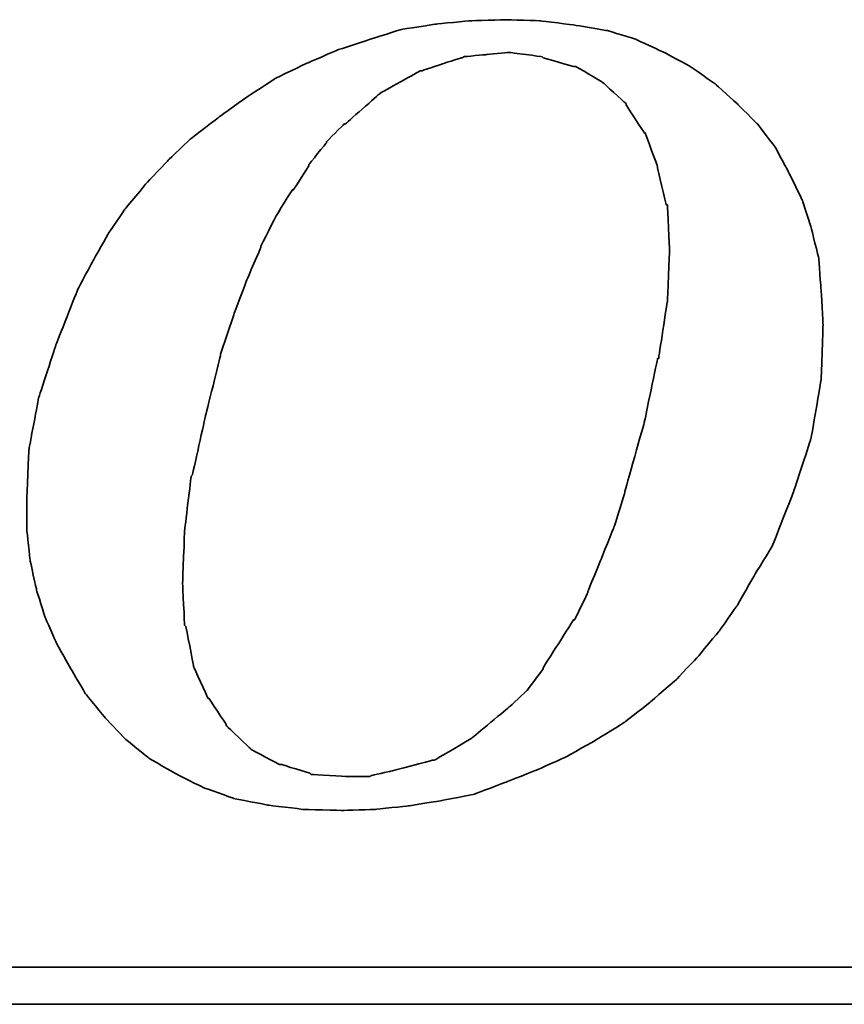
# Model space of a CAD drawing. Header units: millimetres. Extents: x 1 to 148, y 154 to 247.
# Tile 41 of 48: x 121.36 to 122.66, y 208.56 to 210.11. Entities that reach past the tile are written whole.
import ezdxf

# ---------------------------------------------------------------- set-up
doc = ezdxf.new("R2010")
doc.units = ezdxf.units.MM
doc.layers.add('DIM', color=4, linetype='CONTINUOUS')
doc.layers.add('layer 1', color=7, linetype='CONTINUOUS')

# ---------------------------------------------------------------- blocks, each defined once
blk = doc.blocks.new('TBI MOTION logo(完整正式版)')
at = {"layer": 'layer 1', "color": 22, "lineweight": 35}
for points, knots in [([(35.79625, -6.98375), (35.79625, -6.98375), (36.23125, -7.43875), (36.23125, -7.43875), (36.23125, -7.43875), (36.23125, -7.43875), (36.75625, -7.87125), (36.75625, -7.87125), (36.75625, -7.87125), (36.75625, -7.87125), (37.33125, -8.20375), (37.33125, -8.20375), (37.33125, -8.20375), (37.33125, -8.20375), (37.95625, -8.51875), (37.95625, -8.51875), (37.95625, -8.51875), (37.95625, -8.51875), (38.62625, -8.75875), (38.62625, -8.75875), (38.62625, -8.75875), (38.62625, -8.75875), (39.37125, -8.90375), (39.37125, -8.90375), (39.37125, -8.90375), (39.37125, -8.90375), (40.14125, -8.99875), (40.14125, -8.99875), (40.14125, -8.99875), (40.14125, -8.99875), (41.02625, -9.02375), (41.02625, -9.02375), (41.02625, -9.02375), (41.02625, -9.02375), (41.74625, -8.99875), (41.74625, -8.99875), (41.74625, -8.99875), (41.74625, -8.99875), (42.46625, -8.92375), (42.46625, -8.92375), (42.46625, -8.92375), (42.46625, -8.92375), (43.21125, -8.80625), (43.21125, -8.80625), (43.21125, -8.80625), (43.21125, -8.80625), (43.93125, -8.66375), (43.93125, -8.66375), (43.93125, -8.66375), (43.93125, -8.66375), (44.62625, -8.39875), (44.62625, -8.39875), (44.62625, -8.39875), (44.62625, -8.39875), (45.29625, -8.13375), (45.29625, -8.13375), (45.29625, -8.13375), (45.29625, -8.13375), (45.94625, -7.84375), (45.94625, -7.84375), (45.94625, -7.84375), (45.94625, -7.84375), (46.61625, -7.46375), (46.61625, -7.46375), (46.61625, -7.46375), (46.61625, -7.46375), (47.24125, -7.07875), (47.24125, -7.07875), (47.24125, -7.07875), (47.24125, -7.07875), (47.81625, -6.62375), (47.81625, -6.62375), (47.81625, -6.62375), (47.81625, -6.62375), (48.36875, -6.14375), (48.36875, -6.14375), (48.36875, -6.14375), (48.36875, -6.14375), (48.84625, -5.64125), (48.84625, -5.64125), (48.84625, -5.64125), (48.84625, -5.64125), (49.32625, -5.06375), (49.32625, -5.06375), (49.32625, -5.06375), (49.32625, -5.06375), (49.71125, -4.51374), (49.71125, -4.51374), (49.71125, -4.51374), (49.71125, -4.51374), (50.09625, -3.83874), (50.09625, -3.83874), (50.09625, -3.83874), (50.09625, -3.83874), (50.48125, -3.21374), (50.48125, -3.21374), (50.48125, -3.21374), (50.48125, -3.21374), (50.96125, -1.99125), (50.96125, -1.99125), (50.96125, -1.99125), (50.96125, -1.99125), (51.34375, -0.81875), (51.34375, -0.81875), (51.34375, -0.81875), (51.34375, -0.81875), (51.56125, 0.45624), (51.56125, 0.45624), (51.56125, 0.45624), (51.56125, 0.45624), (51.60625, 1.67624), (51.60625, 1.67624), (51.60625, 1.67624), (51.60625, 1.67624), (51.56125, 2.44625), (51.56125, 2.44625), (51.56125, 2.44625), (51.56125, 2.44625), (51.51125, 3.14125), (51.51125, 3.14125), (51.51125, 3.14125), (51.51125, 3.14125), (51.34375, 3.81125), (51.34375, 3.81125), (51.34375, 3.81125), (51.34375, 3.81125), (51.15125, 4.41125), (51.15125, 4.41125), (51.15125, 4.41125), (51.15125, 4.41125), (50.86125, 5.01125), (50.86125, 5.01125), (50.86125, 5.01125), (50.86125, 5.01125), (50.55125, 5.58875), (50.55125, 5.58875), (50.55125, 5.58875), (50.55125, 5.58875), (50.16625, 6.09125), (50.16625, 6.09125), (50.16625, 6.09125), (50.16625, 6.09125), (49.71125, 6.54875), (49.71125, 6.54875), (49.71125, 6.54875), (49.71125, 6.54875), (49.23125, 6.98125), (49.23125, 6.98125), (49.23125, 6.98125), (49.23125, 6.98125), (48.67875, 7.36625), (48.67875, 7.36625), (48.67875, 7.36625), (48.67875, 7.36625), (48.10375, 7.67625), (48.10375, 7.67625), (48.10375, 7.67625), (48.10375, 7.67625), (47.48125, 7.96375), (47.48125, 7.96375), (47.48125, 7.96375), (47.48125, 7.96375), (46.85625, 8.15625), (46.85625, 8.15625), (46.85625, 8.15625), (46.85625, 8.15625), (46.13625, 8.27624), (46.13625, 8.27624), (46.13625, 8.27624), (46.13625, 8.27624), (45.39125, 8.37125), (45.39125, 8.37125), (45.39125, 8.37125), (45.39125, 8.37125), (44.62625, 8.39624), (44.62625, 8.39624), (44.62625, 8.39624), (44.62625, 8.39624), (43.83625, 8.37125), (43.83625, 8.37125), (43.83625, 8.37125), (43.83625, 8.37125), (43.09125, 8.30125), (43.09125, 8.30125), (43.09125, 8.30125), (43.09125, 8.30125), (42.32125, 8.18125), (42.32125, 8.18125), (42.32125, 8.18125), (42.32125, 8.18125), (41.62875, 7.96375), (41.62875, 7.96375), (41.62875, 7.96375), (41.62875, 7.96375), (40.90625, 7.72625), (40.90625, 7.72625), (40.90625, 7.72625), (40.90625, 7.72625), (40.23624, 7.43625), (40.23624, 7.43625), (40.23624, 7.43625), (40.23624, 7.43625), (39.54124, 7.10125), (39.54124, 7.10125), (39.54124, 7.10125), (39.54124, 7.10125), (38.91625, 6.69125), (38.91625, 6.69125), (38.91625, 6.69125), (38.91625, 6.69125), (38.31625, 6.26125), (38.31625, 6.26125), (38.31625, 6.26125), (38.31625, 6.26125), (37.69125, 5.78125), (37.69125, 5.78125), (37.69125, 5.78125), (37.69125, 5.78125), (37.18625, 5.30125), (37.18625, 5.30125), (37.18625, 5.30125), (37.18625, 5.30125), (36.70625, 4.79624), (36.70625, 4.79624), (36.70625, 4.79624), (36.70625, 4.79624), (36.23125, 4.22125), (36.23125, 4.22125), (36.23125, 4.22125), (36.23125, 4.22125), (35.87124, 3.69375), (35.87124, 3.69375), (35.87124, 3.69375), (35.87124, 3.69375), (35.53125, 3.09125), (35.53125, 3.09125), (35.53125, 3.09125), (35.53125, 3.09125), (35.19875, 2.47125), (35.19875, 2.47125), (35.19875, 2.47125), (35.19875, 2.47125), (34.71625, 1.24625), (34.71625, 1.24625), (34.71625, 1.24625), (34.71625, 1.24625), (34.33125, 0.06874), (34.33125, 0.06874), (34.33125, 0.06874), (34.33125, 0.06874), (34.11625, -1.07875), (34.11625, -1.07875), (34.11625, -1.07875), (34.11625, -1.07875), (34.07125, -2.15875), (34.07125, -2.15875), (34.07125, -2.15875), (34.07125, -2.15875), (34.07125, -2.85375), (34.07125, -2.85375), (34.07125, -2.85375), (34.07125, -2.85375), (34.14125, -3.50375), (34.14125, -3.50375), (34.14125, -3.50375), (34.14125, -3.50375), (34.28625, -4.17375), (34.28625, -4.17375), (34.28625, -4.17375), (34.28625, -4.17375), (34.47625, -4.77624), (34.47625, -4.77624), (34.47625, -4.77624), (34.47625, -4.77624), (34.71625, -5.32625), (34.71625, -5.32625), (34.71625, -5.32625), (34.71625, -5.32625), (35.05375, -5.92875), (35.05375, -5.92875), (35.05375, -5.92875), (35.05375, -5.92875), (35.36375, -6.45375), (35.36375, -6.45375), (35.36375, -6.45375), (35.36375, -6.45375), (35.79625, -6.98375), (35.79625, -6.98375)], [0, 0, 0, 0, 0.01388889, 0.01388889, 0.01388889, 0.0138889, 0.02777778, 0.02777778, 0.02777778, 0.02777779, 0.04166667, 0.04166667, 0.04166667, 0.04166668, 0.05555556, 0.05555556, 0.05555556, 0.05555557, 0.06944444, 0.06944444, 0.06944444, 0.06944445, 0.08333333, 0.08333333, 0.08333333, 0.08333334, 0.09722222, 0.09722222, 0.09722222, 0.09722223, 0.11111111, 0.11111111, 0.11111111, 0.11111112, 0.125, 0.125, 0.125, 0.12500001, 0.13888889, 0.13888889, 0.13888889, 0.1388889, 0.15277778, 0.15277778, 0.15277778, 0.15277779, 0.16666667, 0.16666667, 0.16666667, 0.16666668, 0.18055556, 0.18055556, 0.18055556, 0.18055557, 0.19444444, 0.19444444, 0.19444444, 0.19444445, 0.20833333, 0.20833333, 0.20833333, 0.20833334, 0.22222222, 0.22222222, 0.22222222, 0.22222223, 0.23611111, 0.23611111, 0.23611111, 0.23611112, 0.25, 0.25, 0.25, 0.25000001, 0.26388889, 0.26388889, 0.26388889, 0.2638889, 0.27777778, 0.27777778, 0.27777778, 0.27777779, 0.29166667, 0.29166667, 0.29166667, 0.29166668, 0.30555556, 0.30555556, 0.30555556, 0.30555557, 0.31944444, 0.31944444, 0.31944444, 0.31944445, 0.33333333, 0.33333333, 0.33333333, 0.33333334, 0.34722222, 0.34722222, 0.34722222, 0.34722223, 0.36111111, 0.36111111, 0.36111111, 0.36111112, 0.375, 0.375, 0.375, 0.37500001, 0.38888889, 0.38888889, 0.38888889, 0.3888889, 0.40277778, 0.40277778, 0.40277778, 0.40277779, 0.41666667, 0.41666667, 0.41666667, 0.41666668, 0.43055556, 0.43055556, 0.43055556, 0.43055557, 0.44444444, 0.44444444, 0.44444444, 0.44444445, 0.45833333, 0.45833333, 0.45833333, 0.45833334, 0.47222222, 0.47222222, 0.47222222, 0.47222223, 0.48611111, 0.48611111, 0.48611111, 0.48611112, 0.5, 0.5, 0.5, 0.50000001, 0.51388889, 0.51388889, 0.51388889, 0.5138889, 0.52777778, 0.52777778, 0.52777778, 0.52777779, 0.54166667, 0.54166667, 0.54166667, 0.54166668, 0.55555556, 0.55555556, 0.55555556, 0.55555557, 0.56944444, 0.56944444, 0.56944444, 0.56944445, 0.58333333, 0.58333333, 0.58333333, 0.58333334, 0.59722222, 0.59722222, 0.59722222, 0.59722223, 0.61111111, 0.61111111, 0.61111111, 0.61111112, 0.625, 0.625, 0.625, 0.62500001, 0.63888889, 0.63888889, 0.63888889, 0.6388889, 0.65277778, 0.65277778, 0.65277778, 0.65277779, 0.66666667, 0.66666667, 0.66666667, 0.66666668, 0.68055556, 0.68055556, 0.68055556, 0.68055557, 0.69444444, 0.69444444, 0.69444444, 0.69444445, 0.70833333, 0.70833333, 0.70833333, 0.70833334, 0.72222222, 0.72222222, 0.72222222, 0.72222223, 0.73611111, 0.73611111, 0.73611111, 0.73611112, 0.75, 0.75, 0.75, 0.75000001, 0.76388889, 0.76388889, 0.76388889, 0.7638889, 0.77777778, 0.77777778, 0.77777778, 0.77777779, 0.79166667, 0.79166667, 0.79166667, 0.79166668, 0.80555556, 0.80555556, 0.80555556, 0.80555557, 0.81944444, 0.81944444, 0.81944444, 0.81944445, 0.83333333, 0.83333333, 0.83333333, 0.83333334, 0.84722222, 0.84722222, 0.84722222, 0.84722223, 0.86111111, 0.86111111, 0.86111111, 0.86111112, 0.875, 0.875, 0.875, 0.87500001, 0.88888889, 0.88888889, 0.88888889, 0.8888889, 0.90277778, 0.90277778, 0.90277778, 0.90277779, 0.91666667, 0.91666667, 0.91666667, 0.91666668, 0.93055556, 0.93055556, 0.93055556, 0.93055557, 0.94444444, 0.94444444, 0.94444444, 0.94444445, 0.95833333, 0.95833333, 0.95833333, 0.95833334, 0.97222222, 0.97222222, 0.97222222, 0.97222223, 0.98611111, 0.98611111, 0.98611111, 0.98611112, 1, 1, 1, 1]), ([(38.33875, 1.03124), (38.33875, 1.03124), (38.62625, 1.89625), (38.62625, 1.89625), (38.62625, 1.89625), (38.62625, 1.89625), (38.91625, 2.66375), (38.91625, 2.66375), (38.91625, 2.66375), (38.91625, 2.66375), (39.22625, 3.38125), (39.22625, 3.38125), (39.22625, 3.38125), (39.22625, 3.38125), (39.22625, 3.40624), (39.22625, 3.40624), (39.22625, 3.40624), (39.22625, 3.40624), (39.56124, 4.07624), (39.56124, 4.07624), (39.56124, 4.07624), (39.56124, 4.07624), (39.92125, 4.65125), (39.92125, 4.65125), (39.92125, 4.65125), (39.92125, 4.65125), (39.94625, 4.65125), (39.94625, 4.65125), (39.94625, 4.65125), (39.94625, 4.65125), (40.28125, 5.17875), (40.28125, 5.17875), (40.28125, 5.17875), (40.28125, 5.17875), (40.28125, 5.20375), (40.28125, 5.20375), (40.28125, 5.20375), (40.28125, 5.20375), (40.66875, 5.68625), (40.66875, 5.68625), (40.66875, 5.68625), (40.66875, 5.68625), (40.66875, 5.70625), (40.66875, 5.70625), (40.66875, 5.70625), (40.66875, 5.70625), (41.05124, 6.09125), (41.05124, 6.09125), (41.05124, 6.09125), (41.05124, 6.09125), (41.07625, 6.09125), (41.07625, 6.09125), (41.07625, 6.09125), (41.07625, 6.09125), (41.84125, 6.76625), (41.84125, 6.76625), (41.84125, 6.76625), (41.84125, 6.76625), (41.86625, 6.78625), (41.86625, 6.78625), (41.86625, 6.78625), (41.86625, 6.78625), (42.73125, 7.26624), (42.73125, 7.26624), (42.73125, 7.26624), (42.73125, 7.26624), (42.75625, 7.26624), (42.75625, 7.26624), (42.75625, 7.26624), (42.75625, 7.26624), (43.18625, 7.41125), (43.18625, 7.41125), (43.18625, 7.41125), (43.18625, 7.41125), (43.64125, 7.55625), (43.64125, 7.55625), (43.64125, 7.55625), (43.64125, 7.55625), (43.66625, 7.55625), (43.66625, 7.55625), (43.66625, 7.55625), (43.66625, 7.55625), (43.69125, 7.58124), (43.69125, 7.58124), (43.69125, 7.58124), (43.69125, 7.58124), (44.19125, 7.62625), (44.19125, 7.62625), (44.19125, 7.62625), (44.19125, 7.62625), (44.67125, 7.67625), (44.67125, 7.67625), (44.67125, 7.67625), (44.67125, 7.67625), (44.69625, 7.67625), (44.69625, 7.67625), (44.69625, 7.67625), (44.69625, 7.67625), (45.41875, 7.58124), (45.41875, 7.58124), (45.41875, 7.58124), (45.41875, 7.58124), (45.44125, 7.55625), (45.44125, 7.55625), (45.44125, 7.55625), (45.44125, 7.55625), (46.11125, 7.36625), (46.11125, 7.36625), (46.11125, 7.36625), (46.11125, 7.36625), (46.13625, 7.36625), (46.13625, 7.36625), (46.13625, 7.36625), (46.13625, 7.36625), (46.15875, 7.36625), (46.15875, 7.36625), (46.15875, 7.36625), (46.15875, 7.36625), (46.73625, 7.02624), (46.73625, 7.02624), (46.73625, 7.02624), (46.73625, 7.02624), (46.76125, 7.00624), (46.76125, 7.00624), (46.76125, 7.00624), (46.76125, 7.00624), (47.24125, 6.57124), (47.24125, 6.57124), (47.24125, 6.57124), (47.24125, 6.57124), (47.26625, 6.54875), (47.26625, 6.54875), (47.26625, 6.54875), (47.26625, 6.54875), (47.26625, 6.52375), (47.26625, 6.52375), (47.26625, 6.52375), (47.26625, 6.52375), (47.67375, 5.89875), (47.67375, 5.89875), (47.67375, 5.89875), (47.67375, 5.89875), (47.69625, 5.89875), (47.69625, 5.89875), (47.69625, 5.89875), (47.69625, 5.89875), (47.69625, 5.87625), (47.69625, 5.87625), (47.69625, 5.87625), (47.69625, 5.87625), (47.96125, 5.15625), (47.96125, 5.15625), (47.96125, 5.15625), (47.96125, 5.15625), (47.96125, 5.13125), (47.96125, 5.13125), (47.96125, 5.13125), (47.96125, 5.13125), (48.15125, 4.31875), (48.15125, 4.31875), (48.15125, 4.31875), (48.15125, 4.31875), (48.17625, 4.31875), (48.17625, 4.31875), (48.17625, 4.31875), (48.17625, 4.31875), (48.17625, 4.29125), (48.17625, 4.29125), (48.17625, 4.29125), (48.17625, 4.29125), (48.22625, 3.33125), (48.22625, 3.33125), (48.22625, 3.33125), (48.22625, 3.33125), (48.22625, 3.30875), (48.22625, 3.30875), (48.22625, 3.30875), (48.22625, 3.30875), (48.17625, 2.20624), (48.17625, 2.20624), (48.17625, 2.20624), (48.17625, 2.20624), (48.17625, 2.18124), (48.17625, 2.18124), (48.17625, 2.18124), (48.17625, 2.18124), (47.98375, 0.93624), (47.98375, 0.93624), (47.98375, 0.93624), (47.98375, 0.93624), (47.96125, 0.93624), (47.96125, 0.93624), (47.96125, 0.93624), (47.96125, 0.93624), (47.67375, -0.45874), (47.67375, -0.45874), (47.67375, -0.45874), (47.67375, -0.45874), (47.24125, -1.99125), (47.24125, -1.99125), (47.24125, -1.99125), (47.24125, -1.99125), (47.24125, -2.01874), (47.24125, -2.01874), (47.24125, -2.01874), (47.24125, -2.01874), (47.00125, -2.78375), (47.00125, -2.78375), (47.00125, -2.78375), (47.00125, -2.78375), (46.71125, -3.50375), (46.71125, -3.50375), (46.71125, -3.50375), (46.71125, -3.50375), (46.42625, -4.19875), (46.42625, -4.19875), (46.42625, -4.19875), (46.42625, -4.19875), (46.42625, -4.22375), (46.42625, -4.22375), (46.42625, -4.22375), (46.42625, -4.22375), (46.13625, -4.82374), (46.13625, -4.82374), (46.13625, -4.82374), (46.13625, -4.82374), (46.11125, -4.82374), (46.11125, -4.82374), (46.11125, -4.82374), (46.11125, -4.82374), (45.77625, -5.35125), (45.77625, -5.35125), (45.77625, -5.35125), (45.77625, -5.35125), (45.44125, -5.87875), (45.44125, -5.87875), (45.44125, -5.87875), (45.44125, -5.87875), (45.44125, -5.90375), (45.44125, -5.90375), (45.44125, -5.90375), (45.44125, -5.90375), (45.10625, -6.35875), (45.10625, -6.35875), (45.10625, -6.35875), (45.10625, -6.35875), (45.08125, -6.38375), (45.08125, -6.38375), (45.08125, -6.38375), (45.08125, -6.38375), (44.69625, -6.74375), (44.69625, -6.74375), (44.69625, -6.74375), (44.69625, -6.74375), (43.88375, -7.41625), (43.88375, -7.41625), (43.88375, -7.41625), (43.88375, -7.41625), (43.85625, -7.43875), (43.85625, -7.43875), (43.85625, -7.43875), (43.85625, -7.43875), (43.04125, -7.91875), (43.04125, -7.91875), (43.04125, -7.91875), (43.04125, -7.91875), (43.01625, -7.91875), (43.01625, -7.91875), (43.01625, -7.91875), (43.01625, -7.91875), (42.99625, -7.91875), (42.99625, -7.91875), (42.99625, -7.91875), (42.99625, -7.91875), (42.08125, -8.15875), (42.08125, -8.15875), (42.08125, -8.15875), (42.08125, -8.15875), (41.65125, -8.25625), (41.65125, -8.25625), (41.65125, -8.25625), (41.65125, -8.25625), (41.62875, -8.27875), (41.62875, -8.27875), (41.62875, -8.27875), (41.62875, -8.27875), (41.60125, -8.27875), (41.60125, -8.27875), (41.60125, -8.27875), (41.60125, -8.27875), (41.12125, -8.27875), (41.12125, -8.27875), (41.12125, -8.27875), (41.12125, -8.27875), (40.35624, -8.23125), (40.35624, -8.23125), (40.35624, -8.23125), (40.35624, -8.23125), (40.33125, -8.23125), (40.33125, -8.23125), (40.33125, -8.23125), (40.33125, -8.23125), (40.30625, -8.20375), (40.30625, -8.20375), (40.30625, -8.20375), (40.30625, -8.20375), (39.68375, -8.01375), (39.68375, -8.01375), (39.68375, -8.01375), (39.68375, -8.01375), (39.66124, -8.01375), (39.66124, -8.01375), (39.66124, -8.01375), (39.66124, -8.01375), (39.63625, -8.01375), (39.63625, -8.01375), (39.63625, -8.01375), (39.63625, -8.01375), (39.01125, -7.67875), (39.01125, -7.67875), (39.01125, -7.67875), (39.01125, -7.67875), (38.98875, -7.65375), (38.98875, -7.65375), (38.98875, -7.65375), (38.98875, -7.65375), (38.48625, -7.17375), (38.48625, -7.17375), (38.48625, -7.17375), (38.48625, -7.17375), (38.45875, -7.14875), (38.45875, -7.14875), (38.45875, -7.14875), (38.45875, -7.14875), (38.45875, -7.12875), (38.45875, -7.12875), (38.45875, -7.12875), (38.45875, -7.12875), (38.07625, -6.54875), (38.07625, -6.54875), (38.07625, -6.54875), (38.07625, -6.54875), (38.05125, -6.54875), (38.05125, -6.54875), (38.05125, -6.54875), (38.05125, -6.54875), (38.05125, -6.52875), (38.05125, -6.52875), (38.05125, -6.52875), (38.05125, -6.52875), (37.74125, -5.85375), (37.74125, -5.85375), (37.74125, -5.85375), (37.74125, -5.85375), (37.74125, -5.82875), (37.74125, -5.82875), (37.74125, -5.82875), (37.74125, -5.82875), (37.57375, -4.96875), (37.57375, -4.96875), (37.57375, -4.96875), (37.57375, -4.96875), (37.54625, -4.94375), (37.54625, -4.94375), (37.54625, -4.94375), (37.54625, -4.94375), (37.50125, -4.03375), (37.50125, -4.03375), (37.50125, -4.03375), (37.50125, -4.03375), (37.50125, -4.00875), (37.50125, -4.00875), (37.50125, -4.00875), (37.50125, -4.00875), (37.54625, -2.85375), (37.54625, -2.85375), (37.54625, -2.85375), (37.54625, -2.85375), (37.69125, -1.65875), (37.69125, -1.65875), (37.69125, -1.65875), (37.69125, -1.65875), (37.71624, -1.63375), (37.71624, -1.63375), (37.71624, -1.63375), (37.71624, -1.63375), (38.00375, -0.33875), (38.00375, -0.33875), (38.00375, -0.33875), (38.00375, -0.33875), (38.33875, 1.00624), (38.33875, 1.00624), (38.33875, 1.00624), (38.33875, 1.00624), (38.33875, 1.03124), (38.33875, 1.03124)], [0, 0, 0, 0, 0.01010101, 0.01010101, 0.01010101, 0.01010102, 0.02020202, 0.02020202, 0.02020202, 0.02020203, 0.03030303, 0.03030303, 0.03030303, 0.03030304, 0.04040404, 0.04040404, 0.04040404, 0.04040405, 0.05050505, 0.05050505, 0.05050505, 0.05050506, 0.06060606, 0.06060606, 0.06060606, 0.06060607, 0.07070707, 0.07070707, 0.07070707, 0.07070708, 0.08080808, 0.08080808, 0.08080808, 0.08080809, 0.09090909, 0.09090909, 0.09090909, 0.0909091, 0.1010101, 0.1010101, 0.1010101, 0.10101011, 0.11111111, 0.11111111, 0.11111111, 0.11111112, 0.12121212, 0.12121212, 0.12121212, 0.12121213, 0.13131313, 0.13131313, 0.13131313, 0.13131314, 0.14141414, 0.14141414, 0.14141414, 0.14141415, 0.15151515, 0.15151515, 0.15151515, 0.15151516, 0.16161616, 0.16161616, 0.16161616, 0.16161617, 0.17171717, 0.17171717, 0.17171717, 0.17171718, 0.18181818, 0.18181818, 0.18181818, 0.18181819, 0.19191919, 0.19191919, 0.19191919, 0.1919192, 0.2020202, 0.2020202, 0.2020202, 0.20202021, 0.21212121, 0.21212121, 0.21212121, 0.21212122, 0.22222222, 0.22222222, 0.22222222, 0.22222223, 0.23232323, 0.23232323, 0.23232323, 0.23232324, 0.24242424, 0.24242424, 0.24242424, 0.24242425, 0.25252525, 0.25252525, 0.25252525, 0.25252526, 0.26262626, 0.26262626, 0.26262626, 0.26262627, 0.27272727, 0.27272727, 0.27272727, 0.27272728, 0.28282828, 0.28282828, 0.28282828, 0.28282829, 0.29292929, 0.29292929, 0.29292929, 0.2929293, 0.3030303, 0.3030303, 0.3030303, 0.30303031, 0.31313131, 0.31313131, 0.31313131, 0.31313132, 0.32323232, 0.32323232, 0.32323232, 0.32323233, 0.33333333, 0.33333333, 0.33333333, 0.33333334, 0.34343434, 0.34343434, 0.34343434, 0.34343435, 0.35353535, 0.35353535, 0.35353535, 0.35353536, 0.36363636, 0.36363636, 0.36363636, 0.36363637, 0.37373737, 0.37373737, 0.37373737, 0.37373738, 0.38383838, 0.38383838, 0.38383838, 0.38383839, 0.39393939, 0.39393939, 0.39393939, 0.3939394, 0.4040404, 0.4040404, 0.4040404, 0.40404041, 0.41414141, 0.41414141, 0.41414141, 0.41414142, 0.42424242, 0.42424242, 0.42424242, 0.42424243, 0.43434343, 0.43434343, 0.43434343, 0.43434344, 0.44444444, 0.44444444, 0.44444444, 0.44444445, 0.45454545, 0.45454545, 0.45454545, 0.45454546, 0.46464646, 0.46464646, 0.46464646, 0.46464647, 0.47474747, 0.47474747, 0.47474747, 0.47474748, 0.48484848, 0.48484848, 0.48484848, 0.48484849, 0.49494949, 0.49494949, 0.49494949, 0.4949495, 0.50505051, 0.50505051, 0.50505051, 0.50505052, 0.51515152, 0.51515152, 0.51515152, 0.51515153, 0.52525253, 0.52525253, 0.52525253, 0.52525254, 0.53535354, 0.53535354, 0.53535354, 0.53535355, 0.54545455, 0.54545455, 0.54545455, 0.54545456, 0.55555556, 0.55555556, 0.55555556, 0.55555557, 0.56565657, 0.56565657, 0.56565657, 0.56565658, 0.57575758, 0.57575758, 0.57575758, 0.57575759, 0.58585859, 0.58585859, 0.58585859, 0.5858586, 0.5959596, 0.5959596, 0.5959596, 0.59595961, 0.60606061, 0.60606061, 0.60606061, 0.60606062, 0.61616162, 0.61616162, 0.61616162, 0.61616163, 0.62626263, 0.62626263, 0.62626263, 0.62626264, 0.63636364, 0.63636364, 0.63636364, 0.63636365, 0.64646465, 0.64646465, 0.64646465, 0.64646466, 0.65656566, 0.65656566, 0.65656566, 0.65656567, 0.66666667, 0.66666667, 0.66666667, 0.66666668, 0.67676768, 0.67676768, 0.67676768, 0.67676769, 0.68686869, 0.68686869, 0.68686869, 0.6868687, 0.6969697, 0.6969697, 0.6969697, 0.69696971, 0.70707071, 0.70707071, 0.70707071, 0.70707072, 0.71717172, 0.71717172, 0.71717172, 0.71717173, 0.72727273, 0.72727273, 0.72727273, 0.72727274, 0.73737374, 0.73737374, 0.73737374, 0.73737375, 0.74747475, 0.74747475, 0.74747475, 0.74747476, 0.75757576, 0.75757576, 0.75757576, 0.75757577, 0.76767677, 0.76767677, 0.76767677, 0.76767678, 0.77777778, 0.77777778, 0.77777778, 0.77777779, 0.78787879, 0.78787879, 0.78787879, 0.7878788, 0.7979798, 0.7979798, 0.7979798, 0.79797981, 0.80808081, 0.80808081, 0.80808081, 0.80808082, 0.81818182, 0.81818182, 0.81818182, 0.81818183, 0.82828283, 0.82828283, 0.82828283, 0.82828284, 0.83838384, 0.83838384, 0.83838384, 0.83838385, 0.84848485, 0.84848485, 0.84848485, 0.84848486, 0.85858586, 0.85858586, 0.85858586, 0.85858587, 0.86868687, 0.86868687, 0.86868687, 0.86868688, 0.87878788, 0.87878788, 0.87878788, 0.87878789, 0.88888889, 0.88888889, 0.88888889, 0.8888889, 0.8989899, 0.8989899, 0.8989899, 0.89898991, 0.90909091, 0.90909091, 0.90909091, 0.90909092, 0.91919192, 0.91919192, 0.91919192, 0.91919193, 0.92929293, 0.92929293, 0.92929293, 0.92929294, 0.93939394, 0.93939394, 0.93939394, 0.93939395, 0.94949495, 0.94949495, 0.94949495, 0.94949496, 0.95959596, 0.95959596, 0.95959596, 0.95959597, 0.96969697, 0.96969697, 0.96969697, 0.96969698, 0.97979798, 0.97979798, 0.97979798, 0.97979799, 0.98989899, 0.98989899, 0.98989899, 0.989899, 1, 1, 1, 1]), ([(75.90875, -9.47875), (75.90875, -9.47875), (75.90875, -12.28625), (75.90875, -12.28625), (75.90875, -12.28625), (75.90875, -12.28625), (75.90875, -12.47875), (75.90875, -12.47875), (75.90875, -12.47875), (75.90875, -12.47875), (75.71625, -12.47875), (75.71625, -12.47875), (75.71625, -12.47875), (75.71625, -12.47875), (-88.32875, -12.47875), (-88.32875, -12.47875), (-88.32875, -12.47875), (-88.32875, -12.47875), (-88.32875, -13.29375), (-88.32875, -13.29375), (-88.32875, -13.29375), (-88.32875, -13.29375), (82.89125, -13.29375), (82.89125, -13.29375), (82.89125, -13.29375), (82.89125, -13.29375), (75.90875, -9.47875), (75.90875, -9.47875)], [0, 0, 0, 0, 0.14285714, 0.14285714, 0.14285714, 0.14285715, 0.28571429, 0.28571429, 0.28571429, 0.2857143, 0.42857143, 0.42857143, 0.42857143, 0.42857144, 0.57142857, 0.57142857, 0.57142857, 0.57142858, 0.71428571, 0.71428571, 0.71428571, 0.71428572, 0.85714286, 0.85714286, 0.85714286, 0.85714287, 1, 1, 1, 1])]:
    blk.add_open_spline(points, degree=3, knots=knots, dxfattribs=at)

msp = doc.modelspace()

# ---------------------------------------------------------------- block references
at = {"layer": 'DIM', "color": 7, "xscale": 0.0712799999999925, "yscale": 0.0712799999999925, "zscale": 0.0712799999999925}
msp.add_blockref('TBI MOTION logo(完整正式版)', (118.9453, 209.5082), dxfattribs=at)

doc.saveas('drawing.dxf')
